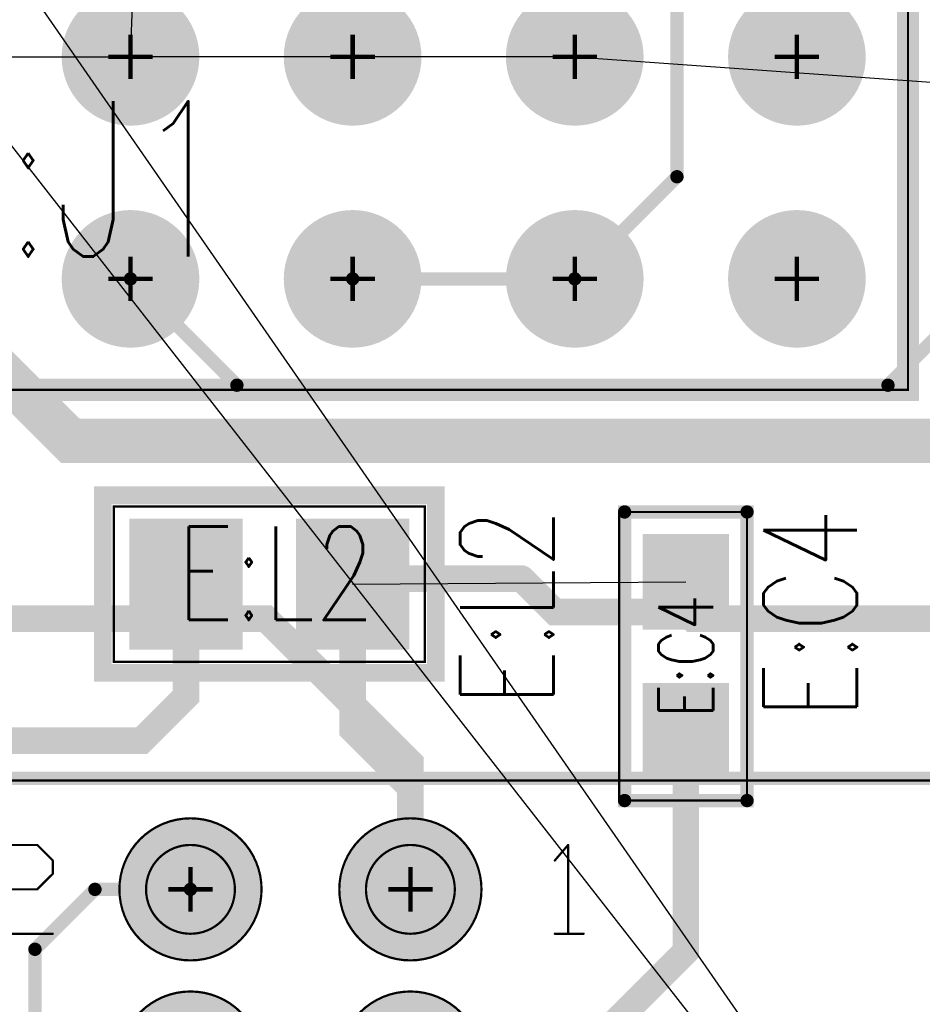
# Model space of a CAD drawing. Extents: x -4.8 to 11.7, y -3.6 to 8.1.
# Tile 8 of 53: x 1.235 to 1.641, y 0.111 to 0.554. Entities that reach past the tile are written whole.
import ezdxf
from ezdxf.enums import TextEntityAlignment as Align

# ---------------------------------------------------------------- set-up
doc = ezdxf.new("R2010")
doc.units = 0
for name, pattern in [('SIG_67', [2, 1, 1]), ('SIG_68', [2, 1, 1]), ('SIG_76', [2, 1, 1]), ('SIG_80', [2, 1, 1]), ('SIG_81', [2, 1, 1]), ('SIG_82', [2, 1, 1]), ('SIG_84', [2, 1, 1])]:
    doc.linetypes.add(name, pattern=pattern)
for name, color, linetype in [('DRIL_PLTE_THRU_01', 16, 'CONTINUOUS'), ('DRIL_PLTE_THRU_04', 176, 'CONTINUOUS'), ('DRIL_SYMBOL', 254, 'CONTINUOUS'), ('LINK_00', 2, 'CONTINUOUS'), ('PADS_BOT', 5, 'CONTINUOUS'), ('PADS_INNER', 1, 'CONTINUOUS'), ('PADS_TOP', 1, 'CONTINUOUS'), ('PART_NAME_123', 255, 'CONTINUOUS'), ('PART_NAME_129', 2, 'CONTINUOUS'), ('PART_TOP_2DLINE_123', 255, 'CONTINUOUS'), ('PART_TOP_2DLINE_129', 2, 'CONTINUOUS'), ('TRACE_01', 1, 'CONTINUOUS'), ('TRACE_04', 5, 'CONTINUOUS')]:
    doc.layers.add(name, color=color, linetype=linetype)
doc.styles.add('W0$001', font='simplex', dxfattribs={"width": 0.75})
doc.styles.add('W0$006', font='simplex', dxfattribs={"width": 0.75})

# ---------------------------------------------------------------- blocks, each defined once
blk = doc.blocks.new('SMOOTH_0$01')
at = {"const_width": 0.005}
blk.add_lwpolyline([(-0.0025, 0, 1), (0.0025, 0, 1)], format="xyb", close=True, dxfattribs=at)
blk = doc.blocks.new('SMOOTH_0$001')
at = {"const_width": 0.0005}
blk.add_lwpolyline([(-0.00025, 0, 1), (0.00025, 0, 1)], format="xyb", close=True, dxfattribs=at)
blk = doc.blocks.new('PART_BODY_TOP_219')
at = {"layer": 'PART_TOP_2DLINE_123', "const_width": 0.01}
blk.add_lwpolyline([(-0.05, -0.05), (-0.05, 0.15), (0.65, 0.15), (0.65, -0.05), (-0.05, -0.05)], dxfattribs=at)
at = {"layer": 'PART_TOP_2DLINE_129', "const_width": 0.001}
blk.add_lwpolyline([(-0.05, -0.05), (-0.05, 0.15), (0.65, 0.15), (0.65, -0.05), (-0.05, -0.05)], dxfattribs=at)
at = {"layer": 'PART_TOP_2DLINE_123'}
for p in [(-0.05, 0.15), (0.65, 0.15), (-0.05, -0.05), (-0.05, -0.05), (0.65, -0.05)]:
    blk.add_blockref('SMOOTH_0$01', p, dxfattribs=at)
at = {"layer": 'PART_TOP_2DLINE_129'}
for p in [(-0.05, 0.15), (0.65, 0.15), (-0.05, -0.05), (-0.05, -0.05), (0.65, -0.05)]:
    blk.add_blockref('SMOOTH_0$001', p, dxfattribs=at)
blk = doc.blocks.new('DRIL_SYMBOL_0$042')
at = {"layer": 'DRIL_SYMBOL', "const_width": 0.002}
for points in [[(0, -0.01), (0, 0.01)], [(-0.01, 0), (0.01, 0)]]:
    blk.add_lwpolyline(points, dxfattribs=at)
blk = doc.blocks.new('DRIL_HOLE_0$042')
at = {"const_width": 0.021}
blk.add_lwpolyline([(-0.0105, 0, 1), (0.0105, 0, 1)], format="xyb", close=True, dxfattribs=at)
blk.add_blockref('DRIL_SYMBOL_0$042', (0, 0))
blk = doc.blocks.new('PAD_75')
at = {"const_width": 0.031}
blk.add_lwpolyline([(0, -0.0155, 1), (0, 0.0155, 1)], format="xyb", close=True, dxfattribs=at)
blk = doc.blocks.new('PAD_76')
at = {"const_width": 0.062}
blk.add_lwpolyline([(-0.031, 0), (0.031, 0)], dxfattribs=at)
blk = doc.blocks.new('STK_TOP_53')
at = {"layer": 'DRIL_PLTE_THRU_01'}
blk.add_blockref('DRIL_HOLE_0$042', (0, 0), dxfattribs=at)
at = {"layer": 'DRIL_PLTE_THRU_04'}
blk.add_blockref('DRIL_HOLE_0$042', (0, 0), dxfattribs=at)
at = {"layer": 'PADS_BOT'}
blk.add_blockref('PAD_76', (0, 0), dxfattribs=at)
at = {"layer": 'PADS_INNER'}
blk.add_blockref('PAD_75', (0, 0), dxfattribs=at)
at = {"layer": 'PADS_TOP'}
blk.add_blockref('PAD_76', (0, 0), dxfattribs=at)
blk = doc.blocks.new('STK_TOP_66')
at = {"layer": 'DRIL_PLTE_THRU_01'}
blk.add_blockref('DRIL_HOLE_0$042', (0, 0), dxfattribs=at)
at = {"layer": 'DRIL_PLTE_THRU_04'}
blk.add_blockref('DRIL_HOLE_0$042', (0, 0), dxfattribs=at)
at = {"layer": 'PADS_BOT'}
blk.add_blockref('PAD_75', (0, 0), dxfattribs=at)
at = {"layer": 'PADS_INNER'}
blk.add_blockref('PAD_75', (0, 0), dxfattribs=at)
at = {"layer": 'PADS_TOP'}
blk.add_blockref('PAD_75', (0, 0), dxfattribs=at)
blk = doc.blocks.new('SYM_TOP_52')
for name, p in [('PART_BODY_TOP_219', (0, 0)), ('STK_TOP_66', (0, 0.1)), ('STK_TOP_66', (0.1, 0.1)), ('STK_TOP_66', (0.2, 0.1)), ('STK_TOP_66', (0.3, 0.1)), ('STK_TOP_66', (0.4, 0.1)), ('STK_TOP_66', (0.5, 0.1)), ('STK_TOP_66', (0.6, 0.1)), ('STK_TOP_53', (0, 0)), ('STK_TOP_66', (0.1, 0)), ('STK_TOP_66', (0.2, 0)), ('STK_TOP_66', (0.3, 0)), ('STK_TOP_66', (0.4, 0)), ('STK_TOP_66', (0.5, 0)), ('STK_TOP_66', (0.6, 0))]:
    blk.add_blockref(name, p)
blk = doc.blocks.new('PART_TOP_116')
blk.add_blockref('SYM_TOP_52', (0, 0))
at = {"layer": 'PART_NAME_123', "style": 'W0$006', "width": 0.75}
blk.add_text('E:J1', height=0.042, rotation=90, dxfattribs=at).set_placement((-0.064, -0.028))
at = {"layer": 'PART_NAME_129', "style": 'W0$001', "width": 0.75}
blk.add_text('E:J1', height=0.07, dxfattribs=at).set_placement((0.2, 0.01))
blk = doc.blocks.new('SMOOTH_0$006')
at = {"const_width": 0.003}
blk.add_lwpolyline([(-0.0015, 0, 1), (0.0015, 0, 1)], format="xyb", close=True, dxfattribs=at)
blk = doc.blocks.new('PART_BODY_TOP_220')
at = {"layer": 'PART_TOP_2DLINE_123', "const_width": 0.006}
blk.add_lwpolyline([(-0.375, 0.389), (0.05, 0.389), (0.05, -0.291), (-0.375, -0.291)], close=True, dxfattribs=at)
at = {"layer": 'PART_TOP_2DLINE_129', "const_width": 0.001}
for points in [[(-0.28, 0.288, 1), (-0.09, 0.288, 1)], [(-0.231, 0.288, 1), (-0.139, 0.288, 1)], [(-0.11, 0.099, 1), (-0.046, 0.099, 1)], [(-0.032, 0.099, 1), (0.032, 0.099, 1)], [(-0.098, 0.099, 1), (-0.058, 0.099, 1)], [(-0.02, 0.099, 1), (0.02, 0.099, 1)], [(-0.11, 0, 1), (-0.046, 0, 1)], [(-0.032, 0, 1), (0.032, 0, 1)], [(-0.098, 0, 1), (-0.058, 0, 1)], [(-0.02, 0, 1), (0.02, 0, 1)], [(-0.28, -0.188, 1), (-0.09, -0.188, 1)], [(-0.231, -0.188, 1), (-0.139, -0.188, 1)]]:
    blk.add_lwpolyline(points, format="xyb", close=True, dxfattribs=at)
for points in [[(-0.276, 0.375), (-0.374, 0.375)], [(-0.374, 0.375), (-0.374, -0.275)], [(-0.118, 0.375), (0.049, 0.375)], [(0.049, 0.375), (0.049, -0.275)], [(-0.099, 0.181), (-0.092, 0.188)], [(-0.066, 0.188), (-0.059, 0.181)], [(-0.007, 0.188), (-0.02, 0.188)], [(-0.02, 0.188), (-0.02, 0.161)], [(0, 0.181), (-0.007, 0.188)], [(0.013, 0.188), (0.02, 0.181)], [(-0.099, 0.168), (-0.099, 0.181)], [(-0.059, 0.181), (-0.059, 0.168)], [(0, 0.168), (0, 0.181)], [(0.02, 0.181), (0.02, 0.168)], [(-0.079, 0.168), (-0.079, 0.175)], [(-0.092, 0.161), (-0.099, 0.168)], [(-0.079, 0.168), (-0.086, 0.161)], [(-0.072, 0.161), (-0.079, 0.168)], [(-0.059, 0.168), (-0.066, 0.161)], [(0.007, 0.161), (0, 0.168)], [(0.02, 0.168), (0.013, 0.161)], [(-0.086, 0.161), (-0.092, 0.161)], [(-0.066, 0.161), (-0.072, 0.161)], [(0.013, 0.161), (0.007, 0.161)], [(-0.086, -0.085), (-0.086, -0.058)], [(-0.086, -0.058), (-0.079, -0.058)], [(-0.079, -0.058), (-0.059, -0.078)], [(-0.02, -0.065), (-0.02, -0.078)], [(0.013, -0.065), (0.02, -0.071)], [(0.02, -0.071), (-0.02, -0.071)], [(-0.059, -0.078), (-0.099, -0.078)], [(-0.374, -0.275), (-0.272, -0.275)], [(0.049, -0.275), (-0.118, -0.275)]]:
    blk.add_lwpolyline(points, dxfattribs=at)
at = {"layer": 'PART_TOP_2DLINE_123'}
for p in [(-0.375, 0.389), (0.05, 0.389), (-0.375, -0.291), (0.05, -0.291)]:
    blk.add_blockref('SMOOTH_0$006', p, dxfattribs=at)
at = {"layer": 'PART_TOP_2DLINE_129'}
for p in [(-0.374, 0.375), (-0.374, 0.375), (-0.276, 0.375), (-0.118, 0.375), (0.049, 0.375), (0.049, 0.375), (-0.092, 0.188), (-0.066, 0.188), (-0.02, 0.188), (-0.02, 0.188), (-0.007, 0.188), (-0.007, 0.188), (0.013, 0.188), (-0.099, 0.181), (-0.099, 0.181), (-0.059, 0.181), (-0.059, 0.181), (0, 0.181), (0, 0.181), (0.02, 0.181), (0.02, 0.181), (-0.079, 0.175), (-0.099, 0.168), (-0.099, 0.168), (-0.079, 0.168), (-0.079, 0.168), (-0.079, 0.168), (-0.059, 0.168), (-0.059, 0.168), (0, 0.168), (0, 0.168), (0.02, 0.168), (0.02, 0.168), (-0.092, 0.161), (-0.092, 0.161), (-0.086, 0.161), (-0.086, 0.161), (-0.072, 0.161), (-0.072, 0.161), (-0.066, 0.161), (-0.066, 0.161), (-0.02, 0.161), (0.007, 0.161), (0.007, 0.161), (0.013, 0.161), (0.013, 0.161), (-0.086, -0.058), (-0.086, -0.058), (-0.079, -0.058), (-0.079, -0.058), (-0.02, -0.065), (0.013, -0.065), (-0.02, -0.071), (0.02, -0.071), (0.02, -0.071), (-0.099, -0.078), (-0.059, -0.078), (-0.059, -0.078), (-0.02, -0.078), (-0.086, -0.085), (-0.374, -0.275), (-0.374, -0.275), (-0.272, -0.275), (-0.118, -0.275), (0.049, -0.275), (0.049, -0.275)]:
    blk.add_blockref('SMOOTH_0$001', p, dxfattribs=at)
blk = doc.blocks.new('DRIL_SYMBOL_0$035')
at = {"layer": 'DRIL_SYMBOL', "const_width": 0.002}
for points in [[(0, -0.01), (0, 0.01)], [(-0.01, 0), (0.01, 0)]]:
    blk.add_lwpolyline(points, dxfattribs=at)
blk = doc.blocks.new('DRIL_HOLE_0$035')
at = {"const_width": 0.0175}
blk.add_lwpolyline([(-0.00875, 0, 1), (0.00875, 0, 1)], format="xyb", close=True, dxfattribs=at)
blk.add_blockref('DRIL_SYMBOL_0$035', (0, 0))
blk = doc.blocks.new('PAD_83')
at = {"const_width": 0.032}
blk.add_lwpolyline([(0, -0.016, 1), (0, 0.016, 1)], format="xyb", close=True, dxfattribs=at)
blk = doc.blocks.new('STK_TOP_67')
at = {"layer": 'DRIL_PLTE_THRU_01'}
blk.add_blockref('DRIL_HOLE_0$035', (0, 0), dxfattribs=at)
at = {"layer": 'DRIL_PLTE_THRU_04'}
blk.add_blockref('DRIL_HOLE_0$035', (0, 0), dxfattribs=at)
at = {"layer": 'PADS_BOT'}
blk.add_blockref('PAD_83', (0, 0), dxfattribs=at)
at = {"layer": 'PADS_INNER'}
blk.add_blockref('PAD_83', (0, 0), dxfattribs=at)
at = {"layer": 'PADS_TOP'}
blk.add_blockref('PAD_83', (0, 0), dxfattribs=at)
blk = doc.blocks.new('DRIL_SYMBOL_0$092')
at = {"layer": 'DRIL_SYMBOL', "const_width": 0.002}
for points in [[(0, -0.01), (0, 0.01)], [(-0.01, 0), (0.01, 0)]]:
    blk.add_lwpolyline(points, dxfattribs=at)
blk = doc.blocks.new('DRIL_HOLE_0$092')
at = {"const_width": 0.046}
blk.add_lwpolyline([(-0.023, 0, 1), (0.023, 0, 1)], format="xyb", close=True, dxfattribs=at)
blk.add_blockref('DRIL_SYMBOL_0$092', (0, 0))
blk = doc.blocks.new('PAD_84')
at = {"const_width": 0.095}
blk.add_lwpolyline([(0, -0.0475, 1), (0, 0.0475, 1)], format="xyb", close=True, dxfattribs=at)
blk = doc.blocks.new('STK_TOP_68')
at = {"layer": 'DRIL_PLTE_THRU_01'}
blk.add_blockref('DRIL_HOLE_0$092', (0, 0), dxfattribs=at)
at = {"layer": 'DRIL_PLTE_THRU_04'}
blk.add_blockref('DRIL_HOLE_0$092', (0, 0), dxfattribs=at)
at = {"layer": 'PADS_BOT'}
blk.add_blockref('PAD_84', (0, 0), dxfattribs=at)
at = {"layer": 'PADS_INNER'}
blk.add_blockref('PAD_84', (0, 0), dxfattribs=at)
at = {"layer": 'PADS_TOP'}
blk.add_blockref('PAD_84', (0, 0), dxfattribs=at)
blk = doc.blocks.new('SYM_TOP_53')
for name, p in [('PART_BODY_TOP_220', (0, 0)), ('STK_TOP_68', (-0.185, 0.288)), ('STK_TOP_67', (-0.078, 0.099)), ('STK_TOP_67', (0, 0.099)), ('STK_TOP_67', (-0.078, 0)), ('STK_TOP_67', (0, 0)), ('STK_TOP_68', (-0.185, -0.188))]:
    blk.add_blockref(name, p)
blk = doc.blocks.new('PART_TOP_117')
blk.add_blockref('SYM_TOP_53', (0, 0))
at = {"layer": 'PART_NAME_123', "style": 'W0$006', "width": 0.75}
blk.add_text('E:JP1', height=0.042, dxfattribs=at).set_placement((-0.368, 0.4))
blk = doc.blocks.new('SMOOTH_0$008')
at = {"const_width": 0.004}
blk.add_lwpolyline([(-0.002, 0, 1), (0.002, 0, 1)], format="xyb", close=True, dxfattribs=at)
blk = doc.blocks.new('PART_BODY_TOP_221')
at = {"layer": 'PART_TOP_2DLINE_123', "const_width": 0.008}
blk.add_lwpolyline([(-0.075, -0.04), (0.075, -0.04), (0.075, 0.04), (-0.075, 0.04)], close=True, dxfattribs=at)
at = {"layer": 'PART_TOP_2DLINE_129', "const_width": 0.001}
blk.add_lwpolyline([(-0.07, -0.035), (0.07, -0.035), (0.07, 0.035), (-0.07, 0.035)], close=True, dxfattribs=at)
at = {"layer": 'PART_TOP_2DLINE_123'}
for p in [(-0.075, 0.04), (0.075, 0.04), (-0.075, -0.04), (0.075, -0.04)]:
    blk.add_blockref('SMOOTH_0$008', p, dxfattribs=at)
at = {"layer": 'PART_TOP_2DLINE_129'}
for p in [(-0.07, 0.035), (0.07, 0.035), (-0.07, -0.035), (0.07, -0.035)]:
    blk.add_blockref('SMOOTH_0$001', p, dxfattribs=at)
blk = doc.blocks.new('DRIL_HOLE_0')
blk.add_lwpolyline([(0, 0, 1), (0, 0, 1)], format="xyb", close=True)
blk = doc.blocks.new('PAD_0')
blk.add_lwpolyline([(0, 0, 1), (0, 0, 1)], format="xyb", close=True)
blk = doc.blocks.new('PAD_87')
at = {"const_width": 0.051}
blk.add_lwpolyline([(-0.0295, 0), (0.0295, 0)], dxfattribs=at)
blk = doc.blocks.new('STK_TOP_61')
at = {"layer": 'DRIL_PLTE_THRU_01'}
blk.add_blockref('DRIL_HOLE_0', (0, 0), dxfattribs=at)
at = {"layer": 'DRIL_PLTE_THRU_04'}
blk.add_blockref('DRIL_HOLE_0', (0, 0), dxfattribs=at)
at = {"layer": 'PADS_BOT'}
blk.add_blockref('PAD_0', (0, 0), dxfattribs=at)
at = {"layer": 'PADS_INNER'}
blk.add_blockref('PAD_0', (0, 0), dxfattribs=at)
at = {"layer": 'PADS_TOP', "rotation": 90}
blk.add_blockref('PAD_87', (0, 0), dxfattribs=at)
blk = doc.blocks.new('SYM_TOP_54')
for name, p in [('STK_TOP_61', (-0.0375, 0)), ('STK_TOP_61', (0.0375, 0)), ('PART_BODY_TOP_221', (0, 0))]:
    blk.add_blockref(name, p)
blk = doc.blocks.new('PART_TOP_119')
blk.add_blockref('SYM_TOP_54', (0, 0))
at = {"layer": 'PART_NAME_123', "style": 'W0$006', "width": 0.75}
blk.add_text('E:L2', height=0.042, rotation=90, dxfattribs=at).set_placement((0.1279, -0.0551))
at = {"layer": 'PART_NAME_129', "style": 'W0$001', "width": 0.75}
blk.add_text('E:L2', height=0.042, dxfattribs=at).set_placement((0.0029, 0.0049), align=Align.MIDDLE_CENTER)
blk = doc.blocks.new('PART_BODY_TOP_203')
at = {"layer": 'PART_TOP_2DLINE_123', "const_width": 0.006}
blk.add_lwpolyline([(-0.065, -0.02756), (0.065, -0.02756), (0.065, 0.02756), (-0.065, 0.02756)], close=True, dxfattribs=at)
at = {"layer": 'PART_TOP_2DLINE_129', "const_width": 0.001}
blk.add_lwpolyline([(-0.065, -0.03), (0.065, -0.03), (0.065, 0.02756), (-0.065, 0.02756)], close=True, dxfattribs=at)
at = {"layer": 'PART_TOP_2DLINE_123'}
for p in [(-0.065, 0.02756), (0.065, 0.02756), (-0.065, -0.02756), (0.065, -0.02756)]:
    blk.add_blockref('SMOOTH_0$006', p, dxfattribs=at)
at = {"layer": 'PART_TOP_2DLINE_129'}
for p in [(-0.065, 0.02756), (0.065, 0.02756), (-0.065, -0.03), (0.065, -0.03)]:
    blk.add_blockref('SMOOTH_0$001', p, dxfattribs=at)
blk = doc.blocks.new('PAD_98')
at = {"const_width": 0.039}
blk.add_lwpolyline([(-0.0215, 0), (0.0215, 0)], dxfattribs=at)
blk = doc.blocks.new('STK_TOP_49')
at = {"layer": 'DRIL_PLTE_THRU_01'}
blk.add_blockref('DRIL_HOLE_0', (0, 0), dxfattribs=at)
at = {"layer": 'DRIL_PLTE_THRU_04'}
blk.add_blockref('DRIL_HOLE_0', (0, 0), dxfattribs=at)
at = {"layer": 'PADS_BOT'}
blk.add_blockref('PAD_0', (0, 0), dxfattribs=at)
at = {"layer": 'PADS_INNER'}
blk.add_blockref('PAD_0', (0, 0), dxfattribs=at)
at = {"layer": 'PADS_TOP'}
blk.add_blockref('PAD_98', (0, 0), dxfattribs=at)
blk = doc.blocks.new('SYM_TOP_36')
for name, p in [('PART_BODY_TOP_203', (0, 0)), ('STK_TOP_49', (-0.0335, 0)), ('STK_TOP_49', (0.0335, 0))]:
    blk.add_blockref(name, p)
blk = doc.blocks.new('PART_TOP_240')
blk.add_blockref('SYM_TOP_36', (0, 0))
at = {"layer": 'PART_NAME_123', "style": 'W0$006', "width": 0.75}
blk.add_text('E:C4', height=0.042, rotation=-180, dxfattribs=at).set_placement((-0.019, 0.056), align=Align.MIDDLE_CENTER)
at = {"layer": 'PART_NAME_129', "style": 'W0$001', "width": 0.75}
blk.add_text('E:C4', height=0.0245, rotation=-180, dxfattribs=at).set_placement((0, 0), align=Align.MIDDLE_CENTER)
blk = doc.blocks.new('SMOOTH_0$012')
at = {"const_width": 0.006}
blk.add_lwpolyline([(-0.003, 0, 1), (0.003, 0, 1)], format="xyb", close=True, dxfattribs=at)
blk = doc.blocks.new('SMOOTH_0$02')
at = {"const_width": 0.01}
blk.add_lwpolyline([(-0.005, 0, 1), (0.005, 0, 1)], format="xyb", close=True, dxfattribs=at)

msp = doc.modelspace()

# ---------------------------------------------------------------- linework, layer by layer
at = {"layer": 'LINK_00', "linetype": 'SIG_68'}
for p, q in [((0.9676, 0.9596), (1.7306, -0.1424)), ((1.2846, 0.5376), (1.2956, 0.8246)), ((1.7306, -0.1424), (0.9851, 0.8126)), ((1.0846, 0.5376), (1.2846, 0.5376)), ((1.3846, 0.5376), (1.2846, 0.5376)), ((1.4846, 0.5376), (1.3846, 0.5376)), ((1.4846, 0.5376), (1.7446, 0.5191))]:
    msp.add_line(p, q, dxfattribs=at)
at = {"layer": 'LINK_00', "linetype": 'SIG_67'}
msp.add_line((1.3846, 0.3001), (1.5346, 0.3011), dxfattribs=at)
at = {"layer": 'TRACE_01', "linetype": 'SIG_80', "const_width": 0.02}
msp.add_lwpolyline([(1.7005, 0.3647), (1.2575, 0.3647), (1.1846, 0.4376)], dxfattribs=at)
at = {"layer": 'TRACE_01', "linetype": 'SIG_81', "const_width": 0.006}
for points in [[(1.3325, 0.3897), (1.2846, 0.4376)], [(1.6256, 0.3897), (1.3325, 0.3897), (1.2846, 0.4376)], [(1.3325, 0.3897), (1.6256, 0.3897), (1.6455, 0.4096)], [(1.6256, 0.3897), (1.6455, 0.4096), (1.7305, 0.4096)]]:
    msp.add_lwpolyline(points, dxfattribs=at)
at = {"layer": 'TRACE_01', "linetype": 'SIG_82', "const_width": 0.006}
msp.add_lwpolyline([(1.4846, 0.4376), (1.3846, 0.4376)], dxfattribs=at)
at = {"layer": 'TRACE_01', "linetype": 'SIG_84', "const_width": 0.012}
msp.add_lwpolyline([(1.1756, 0.1946), (1.1806, 0.1946), (1.2156, 0.2296), (1.2896, 0.2296), (1.3096, 0.2496), (1.3096, 0.3001)], dxfattribs=at)
at = {"layer": 'TRACE_01', "linetype": 'SIG_67', "const_width": 0.012}
for points in [[(1.3846, 0.3001), (1.3871, 0.3026), (1.4606, 0.3026)], [(1.4106, 0.1626), (1.4106, 0.2086), (1.3846, 0.2346), (1.3846, 0.3001)], [(1.7941, 0.0506), (1.7206, 0.1241), (1.7206, 0.2146), (1.6506, 0.2846), (1.5376, 0.2846), (1.5346, 0.2876), (1.4756, 0.2876), (1.4606, 0.3026)]]:
    msp.add_lwpolyline(points, dxfattribs=at)
at = {"layer": 'TRACE_01', "linetype": 'SIG_68', "const_width": 0.012}
for points in [[(1.5346, 0.2341), (1.5346, 0.2476)], [(1.4106, 0.0846), (1.4116, 0.0856), (1.4856, 0.0856), (1.5346, 0.1346), (1.5346, 0.2341)]]:
    msp.add_lwpolyline(points, dxfattribs=at)
at = {"layer": 'TRACE_01', "linetype": 'SIG_76', "const_width": 0.006}
msp.add_lwpolyline([(1.7866, -0.2074), (1.3376, -0.2074), (1.2701, -0.1399), (1.2701, 0.0261), (1.2416, 0.0546), (1.2416, 0.1356), (1.2686, 0.1626), (1.3116, 0.1626)], dxfattribs=at)
at = {"layer": 'TRACE_04', "linetype": 'SIG_82', "const_width": 0.006}
msp.add_lwpolyline([(1.4846, 0.4376), (1.5306, 0.4836), (1.5306, 0.6546)], dxfattribs=at)
at = {"layer": 'TRACE_04', "linetype": 'SIG_67', "const_width": 0.012}
msp.add_lwpolyline([(0.8606, 0.3596), (0.9106, 0.3096), (1.1006, 0.3096), (1.1256, 0.2846), (1.3456, 0.2846), (1.4106, 0.2196), (1.4106, 0.1626)], dxfattribs=at)

# ---------------------------------------------------------------- block references
for name, p in [('PART_TOP_116', (0.9846, 0.4376)), ('PART_TOP_119', (1.3471, 0.3001))]:
    msp.add_blockref(name, p)
for name, p, rotation in [('PART_TOP_240', (1.5346, 0.2676), 270), ('PART_TOP_117', (1.4106, 0.1626), 90)]:
    msp.add_blockref(name, p, dxfattribs=dict(rotation=rotation))
at = {"layer": 'TRACE_01'}
for name, p in [('SMOOTH_0$006', (1.2846, 0.4376)), ('SMOOTH_0$006', (1.2846, 0.4376)), ('SMOOTH_0$006', (1.3846, 0.4376)), ('SMOOTH_0$006', (1.4846, 0.4376)), ('SMOOTH_0$006', (1.3325, 0.3897)), ('SMOOTH_0$006', (1.3325, 0.3897)), ('SMOOTH_0$006', (1.3325, 0.3897)), ('SMOOTH_0$006', (1.6256, 0.3897)), ('SMOOTH_0$006', (1.6256, 0.3897)), ('SMOOTH_0$006', (1.6256, 0.3897)), ('SMOOTH_0$02', (1.2575, 0.3647)), ('SMOOTH_0$012', (1.3096, 0.3001)), ('SMOOTH_0$012', (1.3846, 0.3001)), ('SMOOTH_0$012', (1.3846, 0.3001)), ('SMOOTH_0$012', (1.3871, 0.3026)), ('SMOOTH_0$012', (1.4606, 0.3026)), ('SMOOTH_0$012', (1.4606, 0.3026)), ('SMOOTH_0$012', (1.4756, 0.2876)), ('SMOOTH_0$012', (1.5346, 0.2876)), ('SMOOTH_0$012', (1.5376, 0.2846)), ('SMOOTH_0$012', (1.3096, 0.2496)), ('SMOOTH_0$012', (1.5346, 0.2476)), ('SMOOTH_0$012', (1.3846, 0.2346)), ('SMOOTH_0$012', (1.5346, 0.2341)), ('SMOOTH_0$012', (1.5346, 0.2341)), ('SMOOTH_0$012', (1.2896, 0.2296)), ('SMOOTH_0$012', (1.4106, 0.2086)), ('SMOOTH_0$012', (1.4106, 0.1626)), ('SMOOTH_0$006', (1.2686, 0.1626)), ('SMOOTH_0$006', (1.3116, 0.1626)), ('SMOOTH_0$006', (1.2416, 0.1356)), ('SMOOTH_0$012', (1.5346, 0.1346))]:
    msp.add_blockref(name, p, dxfattribs=at)
at = {"layer": 'TRACE_04'}
for name, p in [('SMOOTH_0$006', (1.5306, 0.4836)), ('SMOOTH_0$006', (1.4846, 0.4376)), ('SMOOTH_0$012', (1.3456, 0.2846)), ('SMOOTH_0$012', (1.4106, 0.2196)), ('SMOOTH_0$012', (1.4106, 0.1626))]:
    msp.add_blockref(name, p, dxfattribs=at)

doc.saveas('drawing.dxf')
